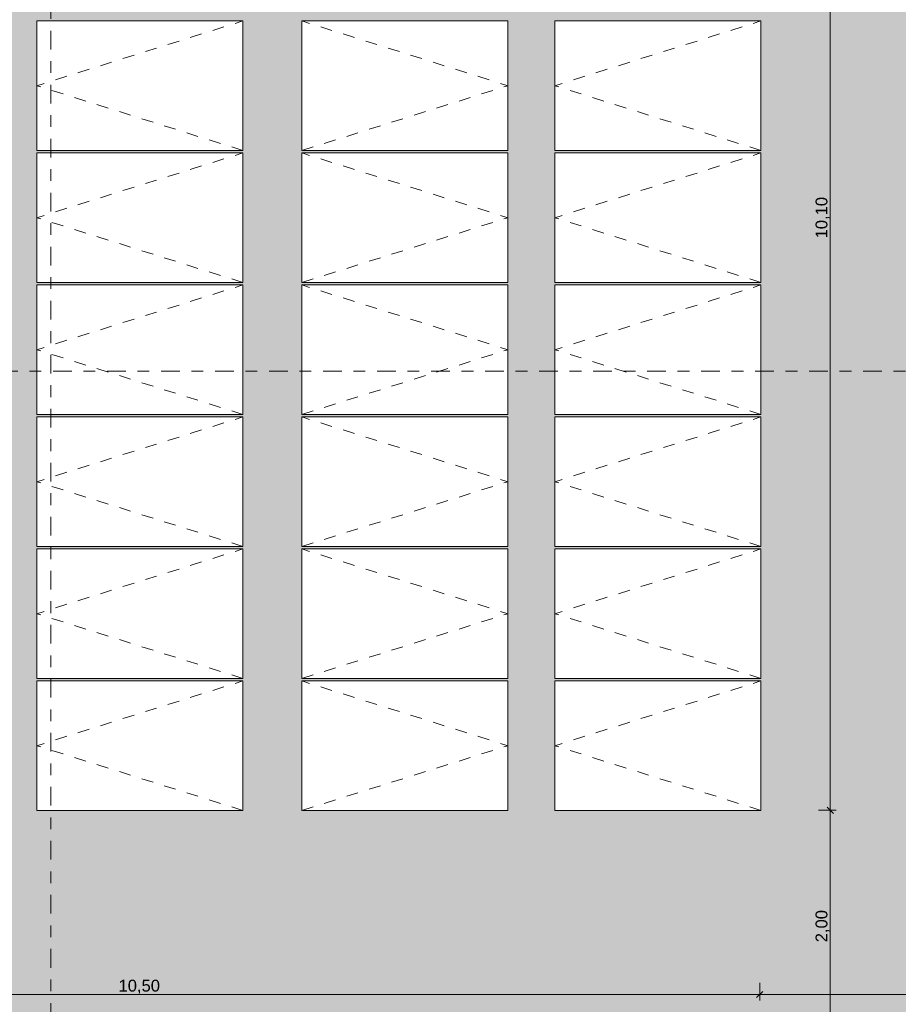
# Model space of a CAD drawing. Header units: metres. Extents: x -180 to 4, y -47 to 4.
# Tile 70 of 256: x -152.88 to -145.42, y -28.32 to -19.96. Entities that reach past the tile are written whole.
import ezdxf

# ---------------------------------------------------------------- set-up
doc = ezdxf.new("R2010")
doc.units = ezdxf.units.M
doc.header["$LTSCALE"] = 0.05
doc.header["$PDMODE"] = 1
doc.header["$PDSIZE"] = -2
doc.linetypes.add('Linienart-53', pattern=[5.291531, 3.175, -1.058062, 0.352704, -0.705764])
doc.linetypes.add('VW-01 Strichlinie kurz', pattern=[1.999894, 0.999947, -0.999947])
doc.layers.get('0').update_dxf_attribs({"lineweight": 25})
for name, color, linetype, lineweight, true_color in [('30 -36 Dächer- 3 Dachbeläge', 7, 'Continuous', 15, 0x9999ff), ('30 -36 Dächer- 3 Dachbeläge Gründach', 250, 'Continuous', 9, 0x333333), ('40 -44 Elektr. Anlagen- 2 Eigenstromversorgungsanlagen', 7, 'Continuous', 5, 0xff6633), ('70 -72 Beschriftung- 1 Beschriftung allgemein', 7, 'Continuous', 9, 0xff6633), ('70 -76 Bemaßung- 2 Allgemein', 7, 'Continuous', 5, 0x6666cc), ('Dachflächen Moblierung', 7, 'Continuous', 9, 0x888888)]:
    doc.layers.add(name, color=color, linetype=linetype, lineweight=lineweight, true_color=true_color)
for name, color, linetype, lineweight in [('60- 61 allgemeine Ausstattung- 4 Terrassen', 7, 'Continuous', 9), ('70 -71 Achsen- 1 Gebäudeachsen', 7, 'Linienart-53', 18), ('Keine', 7, 'Continuous', 9)]:
    doc.layers.add(name, color=color, linetype=linetype, lineweight=lineweight)
doc.styles.add('Arial', font='arial.ttf')
doc.dimstyles.new('k+k_klein', dxfattribs={"dimtxt": 0.075516, "dimasz": 0.05302, "dimexe": 0.05, "dimexo": 0.15, "dimgap": 0.005, "dimtad": 1, "dimdec": 3, "dimtxsty": 'Arial', "dimblk": 'VW_SLASH-2', "dimblk1": 'VW_SLASH-2', "dimblk2": 'VW_SLASH-2', "dimcen": 0, "dimdle": 0.025, "dimadec": 3, "dimazin": 0, "dimtfac": 0.75, "dimtdec": 3, "dimtix": 1, "dimtmove": 0, "dimatfit": 0, "dimldrblk": 'VW_FILLEDARROW', "dimfxl": 0.1, "dimfxlon": 1, "dimfrac": 2, "dimtolj": 1, "dimarcsym": 0})

# ---------------------------------------------------------------- blocks, each defined once
blk = doc.blocks.new('Gruppe-411')
at = {"color": 255, "linetype": 'Continuous', "lineweight": 9, "transparency": 33554687}
blk.add_wipeout([(-152.7388, -25.5772), (-150.9888, -25.5772), (-150.9888, -26.6772), (-152.7388, -26.6772)], dxfattribs=at).dxf.layer = '40 -44 Elektr. Anlagen- 2 Eigenstromversorgungsanlagen'
at = {"layer": '40 -44 Elektr. Anlagen- 2 Eigenstromversorgungsanlagen', "color": 7, "linetype": 'Continuous', "lineweight": 9, "transparency": 33554687, "flags": 128}
blk.add_lwpolyline([(-152.7388, -25.5772), (-150.9888, -25.5772), (-150.9888, -26.6772), (-152.7388, -26.6772)], close=True, dxfattribs=at)
at = {"layer": 'Dachflächen Moblierung', "color": 8, "linetype": 'VW-01 Strichlinie kurz', "lineweight": 5, "flags": 128}
blk.add_lwpolyline([(-150.9888, -26.6772), (-152.7388, -26.1272), (-150.9888, -25.5772)], dxfattribs=at)
blk = doc.blocks.new('Gruppe-412')
at = {"color": 255, "linetype": 'Continuous', "lineweight": 9, "transparency": 33554687}
blk.add_wipeout([(-152.7388, -24.4562), (-150.9888, -24.4562), (-150.9888, -25.5562), (-152.7388, -25.5562)], dxfattribs=at).dxf.layer = '40 -44 Elektr. Anlagen- 2 Eigenstromversorgungsanlagen'
at = {"layer": '40 -44 Elektr. Anlagen- 2 Eigenstromversorgungsanlagen', "color": 7, "linetype": 'Continuous', "lineweight": 9, "transparency": 33554687, "flags": 128}
blk.add_lwpolyline([(-152.7388, -24.4562), (-150.9888, -24.4562), (-150.9888, -25.5562), (-152.7388, -25.5562)], close=True, dxfattribs=at)
at = {"layer": 'Dachflächen Moblierung', "color": 8, "linetype": 'VW-01 Strichlinie kurz', "lineweight": 5, "flags": 128}
blk.add_lwpolyline([(-150.9888, -25.5562), (-152.7388, -25.0062), (-150.9888, -24.4562)], dxfattribs=at)
blk = doc.blocks.new('Gruppe-413')
at = {"color": 255, "linetype": 'Continuous', "lineweight": 9, "transparency": 33554687}
blk.add_wipeout([(-152.7388, -23.3352), (-150.9888, -23.3352), (-150.9888, -24.4352), (-152.7388, -24.4352)], dxfattribs=at).dxf.layer = '40 -44 Elektr. Anlagen- 2 Eigenstromversorgungsanlagen'
at = {"layer": '40 -44 Elektr. Anlagen- 2 Eigenstromversorgungsanlagen', "color": 7, "linetype": 'Continuous', "lineweight": 9, "transparency": 33554687, "flags": 128}
blk.add_lwpolyline([(-152.7388, -23.3352), (-150.9888, -23.3352), (-150.9888, -24.4352), (-152.7388, -24.4352)], close=True, dxfattribs=at)
at = {"layer": 'Dachflächen Moblierung', "color": 8, "linetype": 'VW-01 Strichlinie kurz', "lineweight": 5, "flags": 128}
blk.add_lwpolyline([(-150.9888, -24.4352), (-152.7388, -23.8852), (-150.9888, -23.3352)], dxfattribs=at)
blk = doc.blocks.new('Gruppe-414')
at = {"color": 255, "linetype": 'Continuous', "lineweight": 9, "transparency": 33554687}
blk.add_wipeout([(-152.7388, -22.2142), (-150.9888, -22.2142), (-150.9888, -23.3142), (-152.7388, -23.3142)], dxfattribs=at).dxf.layer = '40 -44 Elektr. Anlagen- 2 Eigenstromversorgungsanlagen'
at = {"layer": '40 -44 Elektr. Anlagen- 2 Eigenstromversorgungsanlagen', "color": 7, "linetype": 'Continuous', "lineweight": 9, "transparency": 33554687, "flags": 128}
blk.add_lwpolyline([(-152.7388, -22.2142), (-150.9888, -22.2142), (-150.9888, -23.3142), (-152.7388, -23.3142)], close=True, dxfattribs=at)
at = {"layer": 'Dachflächen Moblierung', "color": 8, "linetype": 'VW-01 Strichlinie kurz', "lineweight": 5, "flags": 128}
blk.add_lwpolyline([(-150.9888, -23.3142), (-152.7388, -22.7642), (-150.9888, -22.2142)], dxfattribs=at)
blk = doc.blocks.new('Gruppe-415')
at = {"color": 255, "linetype": 'Continuous', "lineweight": 9, "transparency": 33554687}
blk.add_wipeout([(-152.7388, -21.0932), (-150.9888, -21.0932), (-150.9888, -22.1932), (-152.7388, -22.1932)], dxfattribs=at).dxf.layer = '40 -44 Elektr. Anlagen- 2 Eigenstromversorgungsanlagen'
at = {"layer": '40 -44 Elektr. Anlagen- 2 Eigenstromversorgungsanlagen', "color": 7, "linetype": 'Continuous', "lineweight": 9, "transparency": 33554687, "flags": 128}
blk.add_lwpolyline([(-152.7388, -21.0932), (-150.9888, -21.0932), (-150.9888, -22.1932), (-152.7388, -22.1932)], close=True, dxfattribs=at)
at = {"layer": 'Dachflächen Moblierung', "color": 8, "linetype": 'VW-01 Strichlinie kurz', "lineweight": 5, "flags": 128}
blk.add_lwpolyline([(-150.9888, -22.1932), (-152.7388, -21.6432), (-150.9888, -21.0932)], dxfattribs=at)
blk = doc.blocks.new('Gruppe-416')
at = {"color": 255, "linetype": 'Continuous', "lineweight": 9, "transparency": 33554687}
blk.add_wipeout([(-152.7388, -19.9722), (-150.9888, -19.9722), (-150.9888, -21.0722), (-152.7388, -21.0722)], dxfattribs=at).dxf.layer = '40 -44 Elektr. Anlagen- 2 Eigenstromversorgungsanlagen'
at = {"layer": '40 -44 Elektr. Anlagen- 2 Eigenstromversorgungsanlagen', "color": 7, "linetype": 'Continuous', "lineweight": 9, "transparency": 33554687, "flags": 128}
blk.add_lwpolyline([(-152.7388, -19.9722), (-150.9888, -19.9722), (-150.9888, -21.0722), (-152.7388, -21.0722)], close=True, dxfattribs=at)
at = {"layer": 'Dachflächen Moblierung', "color": 8, "linetype": 'VW-01 Strichlinie kurz', "lineweight": 5, "flags": 128}
blk.add_lwpolyline([(-150.9888, -21.0722), (-152.7388, -20.5222), (-150.9888, -19.9722)], dxfattribs=at)
blk = doc.blocks.new('Gruppe-420')
at = {"color": 255, "linetype": 'Continuous', "lineweight": 9, "transparency": 33554687}
blk.add_wipeout([(-150.4888, -25.5772), (-148.7388, -25.5772), (-148.7388, -26.6772), (-150.4888, -26.6772)], dxfattribs=at).dxf.layer = '40 -44 Elektr. Anlagen- 2 Eigenstromversorgungsanlagen'
at = {"layer": '40 -44 Elektr. Anlagen- 2 Eigenstromversorgungsanlagen', "color": 7, "linetype": 'Continuous', "lineweight": 9, "transparency": 33554687, "flags": 128}
blk.add_lwpolyline([(-150.4888, -25.5772), (-148.7388, -25.5772), (-148.7388, -26.6772), (-150.4888, -26.6772)], close=True, dxfattribs=at)
at = {"layer": 'Dachflächen Moblierung', "color": 8, "linetype": 'VW-01 Strichlinie kurz', "lineweight": 5, "flags": 128}
blk.add_lwpolyline([(-150.4888, -26.6772), (-148.7388, -26.1272), (-150.4888, -25.5772)], dxfattribs=at)
blk = doc.blocks.new('Gruppe-421')
at = {"color": 255, "linetype": 'Continuous', "lineweight": 9, "transparency": 33554687}
blk.add_wipeout([(-150.4888, -24.4562), (-148.7388, -24.4562), (-148.7388, -25.5562), (-150.4888, -25.5562)], dxfattribs=at).dxf.layer = '40 -44 Elektr. Anlagen- 2 Eigenstromversorgungsanlagen'
at = {"layer": '40 -44 Elektr. Anlagen- 2 Eigenstromversorgungsanlagen', "color": 7, "linetype": 'Continuous', "lineweight": 9, "transparency": 33554687, "flags": 128}
blk.add_lwpolyline([(-150.4888, -24.4562), (-148.7388, -24.4562), (-148.7388, -25.5562), (-150.4888, -25.5562)], close=True, dxfattribs=at)
at = {"layer": 'Dachflächen Moblierung', "color": 8, "linetype": 'VW-01 Strichlinie kurz', "lineweight": 5, "flags": 128}
blk.add_lwpolyline([(-150.4888, -25.5562), (-148.7388, -25.0062), (-150.4888, -24.4562)], dxfattribs=at)
blk = doc.blocks.new('Gruppe-422')
at = {"color": 255, "linetype": 'Continuous', "lineweight": 9, "transparency": 33554687}
blk.add_wipeout([(-150.4888, -23.3352), (-148.7388, -23.3352), (-148.7388, -24.4352), (-150.4888, -24.4352)], dxfattribs=at).dxf.layer = '40 -44 Elektr. Anlagen- 2 Eigenstromversorgungsanlagen'
at = {"layer": '40 -44 Elektr. Anlagen- 2 Eigenstromversorgungsanlagen', "color": 7, "linetype": 'Continuous', "lineweight": 9, "transparency": 33554687, "flags": 128}
blk.add_lwpolyline([(-150.4888, -23.3352), (-148.7388, -23.3352), (-148.7388, -24.4352), (-150.4888, -24.4352)], close=True, dxfattribs=at)
at = {"layer": 'Dachflächen Moblierung', "color": 8, "linetype": 'VW-01 Strichlinie kurz', "lineweight": 5, "flags": 128}
blk.add_lwpolyline([(-150.4888, -24.4352), (-148.7388, -23.8852), (-150.4888, -23.3352)], dxfattribs=at)
blk = doc.blocks.new('Gruppe-423')
at = {"color": 255, "linetype": 'Continuous', "lineweight": 9, "transparency": 33554687}
blk.add_wipeout([(-150.4888, -22.2142), (-148.7388, -22.2142), (-148.7388, -23.3142), (-150.4888, -23.3142)], dxfattribs=at).dxf.layer = '40 -44 Elektr. Anlagen- 2 Eigenstromversorgungsanlagen'
at = {"layer": '40 -44 Elektr. Anlagen- 2 Eigenstromversorgungsanlagen', "color": 7, "linetype": 'Continuous', "lineweight": 9, "transparency": 33554687, "flags": 128}
blk.add_lwpolyline([(-150.4888, -22.2142), (-148.7388, -22.2142), (-148.7388, -23.3142), (-150.4888, -23.3142)], close=True, dxfattribs=at)
at = {"layer": 'Dachflächen Moblierung', "color": 8, "linetype": 'VW-01 Strichlinie kurz', "lineweight": 5, "flags": 128}
blk.add_lwpolyline([(-150.4888, -23.3142), (-148.7388, -22.7642), (-150.4888, -22.2142)], dxfattribs=at)
blk = doc.blocks.new('Gruppe-424')
at = {"color": 255, "linetype": 'Continuous', "lineweight": 9, "transparency": 33554687}
blk.add_wipeout([(-150.4888, -21.0932), (-148.7388, -21.0932), (-148.7388, -22.1932), (-150.4888, -22.1932)], dxfattribs=at).dxf.layer = '40 -44 Elektr. Anlagen- 2 Eigenstromversorgungsanlagen'
at = {"layer": '40 -44 Elektr. Anlagen- 2 Eigenstromversorgungsanlagen', "color": 7, "linetype": 'Continuous', "lineweight": 9, "transparency": 33554687, "flags": 128}
blk.add_lwpolyline([(-150.4888, -21.0932), (-148.7388, -21.0932), (-148.7388, -22.1932), (-150.4888, -22.1932)], close=True, dxfattribs=at)
at = {"layer": 'Dachflächen Moblierung', "color": 8, "linetype": 'VW-01 Strichlinie kurz', "lineweight": 5, "flags": 128}
blk.add_lwpolyline([(-150.4888, -22.1932), (-148.7388, -21.6432), (-150.4888, -21.0932)], dxfattribs=at)
blk = doc.blocks.new('Gruppe-425')
at = {"color": 255, "linetype": 'Continuous', "lineweight": 9, "transparency": 33554687}
blk.add_wipeout([(-150.4888, -19.9722), (-148.7388, -19.9722), (-148.7388, -21.0722), (-150.4888, -21.0722)], dxfattribs=at).dxf.layer = '40 -44 Elektr. Anlagen- 2 Eigenstromversorgungsanlagen'
at = {"layer": '40 -44 Elektr. Anlagen- 2 Eigenstromversorgungsanlagen', "color": 7, "linetype": 'Continuous', "lineweight": 9, "transparency": 33554687, "flags": 128}
blk.add_lwpolyline([(-150.4888, -19.9722), (-148.7388, -19.9722), (-148.7388, -21.0722), (-150.4888, -21.0722)], close=True, dxfattribs=at)
at = {"layer": 'Dachflächen Moblierung', "color": 8, "linetype": 'VW-01 Strichlinie kurz', "lineweight": 5, "flags": 128}
blk.add_lwpolyline([(-150.4888, -21.0722), (-148.7388, -20.5222), (-150.4888, -19.9722)], dxfattribs=at)
blk = doc.blocks.new('Gruppe-429')
at = {"color": 255, "linetype": 'Continuous', "lineweight": 9, "transparency": 33554687}
blk.add_wipeout([(-148.3388, -25.5772), (-146.5888, -25.5772), (-146.5888, -26.6772), (-148.3388, -26.6772)], dxfattribs=at).dxf.layer = '40 -44 Elektr. Anlagen- 2 Eigenstromversorgungsanlagen'
at = {"layer": '40 -44 Elektr. Anlagen- 2 Eigenstromversorgungsanlagen', "color": 7, "linetype": 'Continuous', "lineweight": 9, "transparency": 33554687, "flags": 128}
blk.add_lwpolyline([(-148.3388, -25.5772), (-146.5888, -25.5772), (-146.5888, -26.6772), (-148.3388, -26.6772)], close=True, dxfattribs=at)
at = {"layer": 'Dachflächen Moblierung', "color": 8, "linetype": 'VW-01 Strichlinie kurz', "lineweight": 5, "flags": 128}
blk.add_lwpolyline([(-146.5888, -26.6772), (-148.3388, -26.1272), (-146.5888, -25.5772)], dxfattribs=at)
blk = doc.blocks.new('Gruppe-430')
at = {"color": 255, "linetype": 'Continuous', "lineweight": 9, "transparency": 33554687}
blk.add_wipeout([(-148.3388, -24.4562), (-146.5888, -24.4562), (-146.5888, -25.5562), (-148.3388, -25.5562)], dxfattribs=at).dxf.layer = '40 -44 Elektr. Anlagen- 2 Eigenstromversorgungsanlagen'
at = {"layer": '40 -44 Elektr. Anlagen- 2 Eigenstromversorgungsanlagen', "color": 7, "linetype": 'Continuous', "lineweight": 9, "transparency": 33554687, "flags": 128}
blk.add_lwpolyline([(-148.3388, -24.4562), (-146.5888, -24.4562), (-146.5888, -25.5562), (-148.3388, -25.5562)], close=True, dxfattribs=at)
at = {"layer": 'Dachflächen Moblierung', "color": 8, "linetype": 'VW-01 Strichlinie kurz', "lineweight": 5, "flags": 128}
blk.add_lwpolyline([(-146.5888, -25.5562), (-148.3388, -25.0062), (-146.5888, -24.4562)], dxfattribs=at)
blk = doc.blocks.new('Gruppe-431')
at = {"color": 255, "linetype": 'Continuous', "lineweight": 9, "transparency": 33554687}
blk.add_wipeout([(-148.3388, -23.3352), (-146.5888, -23.3352), (-146.5888, -24.4352), (-148.3388, -24.4352)], dxfattribs=at).dxf.layer = '40 -44 Elektr. Anlagen- 2 Eigenstromversorgungsanlagen'
at = {"layer": '40 -44 Elektr. Anlagen- 2 Eigenstromversorgungsanlagen', "color": 7, "linetype": 'Continuous', "lineweight": 9, "transparency": 33554687, "flags": 128}
blk.add_lwpolyline([(-148.3388, -23.3352), (-146.5888, -23.3352), (-146.5888, -24.4352), (-148.3388, -24.4352)], close=True, dxfattribs=at)
at = {"layer": 'Dachflächen Moblierung', "color": 8, "linetype": 'VW-01 Strichlinie kurz', "lineweight": 5, "flags": 128}
blk.add_lwpolyline([(-146.5888, -24.4352), (-148.3388, -23.8852), (-146.5888, -23.3352)], dxfattribs=at)
blk = doc.blocks.new('Gruppe-432')
at = {"color": 255, "linetype": 'Continuous', "lineweight": 9, "transparency": 33554687}
blk.add_wipeout([(-148.3388, -22.2142), (-146.5888, -22.2142), (-146.5888, -23.3142), (-148.3388, -23.3142)], dxfattribs=at).dxf.layer = '40 -44 Elektr. Anlagen- 2 Eigenstromversorgungsanlagen'
at = {"layer": '40 -44 Elektr. Anlagen- 2 Eigenstromversorgungsanlagen', "color": 7, "linetype": 'Continuous', "lineweight": 9, "transparency": 33554687, "flags": 128}
blk.add_lwpolyline([(-148.3388, -22.2142), (-146.5888, -22.2142), (-146.5888, -23.3142), (-148.3388, -23.3142)], close=True, dxfattribs=at)
at = {"layer": 'Dachflächen Moblierung', "color": 8, "linetype": 'VW-01 Strichlinie kurz', "lineweight": 5, "flags": 128}
blk.add_lwpolyline([(-146.5888, -23.3142), (-148.3388, -22.7642), (-146.5888, -22.2142)], dxfattribs=at)
blk = doc.blocks.new('Gruppe-433')
at = {"color": 255, "linetype": 'Continuous', "lineweight": 9, "transparency": 33554687}
blk.add_wipeout([(-148.3388, -21.0932), (-146.5888, -21.0932), (-146.5888, -22.1932), (-148.3388, -22.1932)], dxfattribs=at).dxf.layer = '40 -44 Elektr. Anlagen- 2 Eigenstromversorgungsanlagen'
at = {"layer": '40 -44 Elektr. Anlagen- 2 Eigenstromversorgungsanlagen', "color": 7, "linetype": 'Continuous', "lineweight": 9, "transparency": 33554687, "flags": 128}
blk.add_lwpolyline([(-148.3388, -21.0932), (-146.5888, -21.0932), (-146.5888, -22.1932), (-148.3388, -22.1932)], close=True, dxfattribs=at)
at = {"layer": 'Dachflächen Moblierung', "color": 8, "linetype": 'VW-01 Strichlinie kurz', "lineweight": 5, "flags": 128}
blk.add_lwpolyline([(-146.5888, -22.1932), (-148.3388, -21.6432), (-146.5888, -21.0932)], dxfattribs=at)
blk = doc.blocks.new('Gruppe-434')
at = {"color": 255, "linetype": 'Continuous', "lineweight": 9, "transparency": 33554687}
blk.add_wipeout([(-148.3388, -19.9722), (-146.5888, -19.9722), (-146.5888, -21.0722), (-148.3388, -21.0722)], dxfattribs=at).dxf.layer = '40 -44 Elektr. Anlagen- 2 Eigenstromversorgungsanlagen'
at = {"layer": '40 -44 Elektr. Anlagen- 2 Eigenstromversorgungsanlagen', "color": 7, "linetype": 'Continuous', "lineweight": 9, "transparency": 33554687, "flags": 128}
blk.add_lwpolyline([(-148.3388, -19.9722), (-146.5888, -19.9722), (-146.5888, -21.0722), (-148.3388, -21.0722)], close=True, dxfattribs=at)
at = {"layer": 'Dachflächen Moblierung', "color": 8, "linetype": 'VW-01 Strichlinie kurz', "lineweight": 5, "flags": 128}
blk.add_lwpolyline([(-146.5888, -21.0722), (-148.3388, -20.5222), (-146.5888, -19.9722)], dxfattribs=at)
blk = doc.blocks.new('Gruppe-767')
at = {"layer": '70 -72 Beschriftung- 1 Beschriftung allgemein', "color": 7, "transparency": 33554687}
for name in ['Gruppe-411', 'Gruppe-420', 'Gruppe-429']:
    blk.add_blockref(name, (0, 0), dxfattribs=at)
for name in ['Gruppe-412', 'Gruppe-421', 'Gruppe-430']:
    blk.add_blockref(name, (0, 0), dxfattribs=at)
for name in ['Gruppe-413', 'Gruppe-422', 'Gruppe-431']:
    blk.add_blockref(name, (0, 0), dxfattribs=at)
for name in ['Gruppe-414', 'Gruppe-423', 'Gruppe-432']:
    blk.add_blockref(name, (0, 0), dxfattribs=at)
for name in ['Gruppe-415', 'Gruppe-424', 'Gruppe-433']:
    blk.add_blockref(name, (0, 0), dxfattribs=at)
for name in ['Gruppe-416', 'Gruppe-425', 'Gruppe-434']:
    blk.add_blockref(name, (0, 0), dxfattribs=at)
blk = doc.blocks.new('Gruppe-1384')
at = {"layer": '30 -36 Dächer- 3 Dachbeläge Gründach', "linetype": 'Continuous', "lineweight": 0, "true_color": 0xe7eedf, "transparency": 33554687}
blk.add_hatch(color=254, dxfattribs=at).paths.add_polyline_path([(-100.01799996, -31.79404198), (-100.01799996, -31.61704198), (-100.31099996, -31.61704198), (-100.31099996, -12.39704198), (-159.47099996, -12.39704198), (-159.47099996, -39.25704198), (-99.61099996, -39.25704198), (-99.61099996, -31.79404198)])
at = {"color": 255, "linetype": 'Continuous', "lineweight": 9, "transparency": 33554687}
blk.add_wipeout([(-129.83124836, -12.23704198), (-129.83124836, -12.71704198), (-159.47099996, -12.71704198), (-159.47099996, -39.25704198), (-129.83124836, -39.25704198), (-129.83124836, -39.73704198), (-160.51099996, -39.73704198), (-160.51099996, -31.61704198), (-159.93099996, -31.61704198), (-159.93099996, -12.23704198)], dxfattribs=at).dxf.layer = '30 -36 Dächer- 3 Dachbeläge'
at = {"layer": '60- 61 allgemeine Ausstattung- 4 Terrassen', "color": 7}
blk.add_blockref('Gruppe-767', (0, 0), dxfattribs=at)
blk = doc.blocks.new('_Dach_2D (2D)')
at = {"layer": '60- 61 allgemeine Ausstattung- 4 Terrassen', "color": 7}
blk.add_blockref('Gruppe-1384', (0, 0), dxfattribs=at)
blk = doc.blocks.new('VW_SLASH-2')
at = {"color": 0, "linetype": 'ByBlock', "lineweight": -2, "transparency": 16777216}
blk.add_line((0.47, 0), (-1, 0), dxfattribs=at)
at = {"color": 0, "lineweight": 5, "transparency": 16777216, "flags": 128}
blk.add_lwpolyline([(0.5, 0.5), (-0.5, -0.5)], dxfattribs=at)
blk = doc.blocks.new('*D2780')
at = {"layer": '70 -76 Bemaßung- 2 Allgemein', "color": 0, "linetype": 'Continuous', "lineweight": -2, "transparency": 33554687}
for p, q in [((-146.1, -16.6112), (-145.95, -16.6112)), ((-146, -26.6222), (-146, -16.6642)), ((-146.1, -26.6752), (-145.95, -26.6752))]:
    blk.add_line(p, q, dxfattribs=at)
at = {"layer": 'Defpoints', "color": 0, "transparency": 33554687}
for p in [(-157.1388, -16.6112), (-146, -16.6112), (-157.1388, -26.6752)]:
    blk.add_point(p, dxfattribs=at)
at = {"layer": '70 -76 Bemaßung- 2 Allgemein', "color": 0, "lineweight": -2, "xscale": 0.05302001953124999, "yscale": 0.05302001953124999, "zscale": 0.05302001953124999}
for p, rotation in [((-146, -16.6112), 90), ((-146, -26.6752), 270)]:
    blk.add_blockref('VW_SLASH-2', p, dxfattribs=dict(at, rotation=rotation))
at = {"layer": '70 -76 Bemaßung- 2 Allgemein', "color": 0, "lineweight": 5, "transparency": 33554687, "insert": (-146.0655, -21.6432), "char_height": 0.10069, "attachment_point": 5, "rotation": 90, "style": 'Arial'}
blk.add_mtext('\\A1;10,10', dxfattribs=at)
blk = doc.blocks.new('VW_FILLEDARROW')
at = {"linetype": 'Continuous', "lineweight": 0, "transparency": 16777216}
blk.add_hatch(color=0, dxfattribs=at).paths.add_polyline_path([(-2.83, 0.76), (0, 0), (-2.83, -0.76)])
at = {"color": 0, "lineweight": 5, "transparency": 16777216, "flags": 128}
blk.add_lwpolyline([(-2.83, 0.76), (0, 0), (-2.83, -0.76)], close=True, dxfattribs=at)
blk = doc.blocks.new('*D2781')
at = {"layer": '70 -76 Bemaßung- 2 Allgemein', "color": 0, "linetype": 'Continuous', "lineweight": -2, "transparency": 33554687}
for p, q in [((-146.1, -26.6752), (-145.95, -26.6752)), ((-146, -28.5915), (-146, -26.7282)), ((-146.1, -28.6445), (-145.95, -28.6445))]:
    blk.add_line(p, q, dxfattribs=at)
at = {"layer": 'Defpoints', "color": 0, "transparency": 33554687}
for p in [(-157.1388, -26.6752), (-146, -26.6752), (-157.1388, -28.6445)]:
    blk.add_point(p, dxfattribs=at)
at = {"layer": '70 -76 Bemaßung- 2 Allgemein', "color": 0, "lineweight": -2, "xscale": 0.05302001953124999, "yscale": 0.05302001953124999, "zscale": 0.05302001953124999}
for p, rotation in [((-146, -26.6752), 90), ((-146, -28.6445), 270)]:
    blk.add_blockref('VW_SLASH-2', p, dxfattribs=dict(at, rotation=rotation))
at = {"layer": '70 -76 Bemaßung- 2 Allgemein', "color": 0, "lineweight": 5, "transparency": 33554687, "insert": (-146.0655, -27.6598), "char_height": 0.10069, "attachment_point": 5, "rotation": 90, "style": 'Arial'}
blk.add_mtext('\\A1;2,00', dxfattribs=at)
blk = doc.blocks.new('*D2786')
at = {"layer": '70 -76 Bemaßung- 2 Allgemein', "color": 0, "linetype": 'Continuous', "lineweight": -2, "transparency": 33554687}
for p, q in [((-157.1388, -28.14), (-157.1388, -28.29)), ((-146.5997, -28.14), (-146.5997, -28.29)), ((-146.6527, -28.24), (-157.0858, -28.24))]:
    blk.add_line(p, q, dxfattribs=at)
at = {"layer": 'Defpoints', "color": 0, "transparency": 33554687}
for p in [(-157.1388, -16.6112), (-146.5997, -16.75), (-157.1388, -28.24)]:
    blk.add_point(p, dxfattribs=at)
at = {"layer": '70 -76 Bemaßung- 2 Allgemein', "color": 0, "lineweight": -2, "xscale": 0.05302001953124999, "yscale": 0.05302001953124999, "zscale": 0.05302001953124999, "rotation": 180}
blk.add_blockref('VW_SLASH-2', (-157.1388, -28.24), dxfattribs=at)
at = {"layer": '70 -76 Bemaßung- 2 Allgemein', "color": 0, "lineweight": -2, "xscale": 0.05302001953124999, "yscale": 0.05302001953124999, "zscale": 0.05302001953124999}
blk.add_blockref('VW_SLASH-2', (-146.5997, -28.24), dxfattribs=at)
at = {"layer": '70 -76 Bemaßung- 2 Allgemein', "color": 0, "lineweight": 5, "transparency": 33554687, "insert": (-151.8692, -28.1745), "char_height": 0.10069, "attachment_point": 5, "style": 'Arial'}
blk.add_mtext('\\A1;10,50', dxfattribs=at)
blk = doc.blocks.new('*D2787')
at = {"layer": '70 -76 Bemaßung- 2 Allgemein', "color": 0, "linetype": 'Continuous', "lineweight": -2, "transparency": 33554687}
for p, q in [((-146.5997, -28.14), (-146.5997, -28.29)), ((-143.7977, -28.14), (-143.7977, -28.29)), ((-143.8507, -28.24), (-146.5466, -28.24))]:
    blk.add_line(p, q, dxfattribs=at)
at = {"layer": 'Defpoints', "color": 0, "transparency": 33554687}
for p in [(-146.5997, -16.75), (-143.7977, -16.87), (-146.5997, -28.24)]:
    blk.add_point(p, dxfattribs=at)
at = {"layer": '70 -76 Bemaßung- 2 Allgemein', "color": 0, "lineweight": -2, "xscale": 0.05302001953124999, "yscale": 0.05302001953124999, "zscale": 0.05302001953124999, "rotation": 180}
blk.add_blockref('VW_SLASH-2', (-146.5997, -28.24), dxfattribs=at)
at = {"layer": '70 -76 Bemaßung- 2 Allgemein', "color": 0, "lineweight": -2, "xscale": 0.05302001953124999, "yscale": 0.05302001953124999, "zscale": 0.05302001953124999}
blk.add_blockref('VW_SLASH-2', (-143.7977, -28.24), dxfattribs=at)
at = {"layer": '70 -76 Bemaßung- 2 Allgemein', "color": 0, "lineweight": 5, "transparency": 33554687, "insert": (-145.1987, -28.1745), "char_height": 0.10069, "attachment_point": 5, "style": 'Arial'}
blk.add_mtext('\\A1;2,80', dxfattribs=at)
blk = doc.blocks.new('_Achsen (3D)')
at = {"layer": '70 -71 Achsen- 1 Gebäudeachsen', "transparency": 33554687}
for p, q in [((-152.621, 3.8), (-152.621, -46.172)), ((-179.668, -22.947), (3.826, -22.947))]:
    blk.add_line(p, q, dxfattribs=at)
blk = doc.blocks.new('Gruppe-2092')
at = {"layer": '70 -76 Bemaßung- 2 Allgemein', "color": 173, "linetype": 'Continuous', "lineweight": 5, "true_color": 0x6666cc, "transparency": 33554687}
for base, p1, p2, text, picture, middle in [((-146, -16.6112), (-157.1388, -26.6752), (-157.1388, -16.6112), '10,10', '*D2780', (-146.0655, -21.6432)), ((-146, -26.6752), (-157.1388, -28.6445), (-157.1388, -26.6752), '2,00', '*D2781', (-146.0655, -27.6598))]:
    dim = blk.add_linear_dim(base=base, p1=p1, p2=p2, angle=270, text=text, dimstyle='k+k_klein', override={"dimtxt": 0.100689, "dimgap": 0.005, "dimdec": 1, "dimpost": '<>', "dimtxsty": 'Arial', "dimtmove": 2}, dxfattribs=at)
    dim.commit()
    dim.dimension.update_dxf_attribs({"geometry": picture, "text_midpoint": middle})
blk = doc.blocks.new('Gruppe-2093')
at = {"layer": '70 -76 Bemaßung- 2 Allgemein', "color": 173, "linetype": 'Continuous', "lineweight": 5, "true_color": 0x6666cc, "transparency": 33554687}
for base, p1, p2, text, picture, middle in [((-157.1388, -28.24), (-146.5997, -16.75), (-157.1388, -16.6112), '10,50', '*D2786', (-151.8692, -28.1745)), ((-146.5997, -28.24), (-143.7977, -16.87), (-146.5997, -16.75), '2,80', '*D2787', (-145.1987, -28.1745))]:
    dim = blk.add_linear_dim(base=base, p1=p1, p2=p2, text=text, dimstyle='k+k_klein', override={"dimtxt": 0.100689, "dimgap": 0.005, "dimdec": 1, "dimpost": '<>', "dimtxsty": 'Arial', "dimtmove": 2}, dxfattribs=at)
    dim.commit()
    dim.dimension.update_dxf_attribs({"geometry": picture, "text_midpoint": middle})
blk = doc.blocks.new('_Dach_2D Bemaßung_ Beschriftung (2D)')
at = {"layer": '70 -76 Bemaßung- 2 Allgemein', "color": 173, "true_color": 0x6666cc, "transparency": 33554687}
for name in ['Gruppe-2092', 'Gruppe-2093']:
    blk.add_blockref(name, (0, 0), dxfattribs=at)

msp = doc.modelspace()

# ---------------------------------------------------------------- block references
at = {"layer": 'Keine', "color": 1}
msp.add_blockref('_Dach_2D (2D)', (0, 0), dxfattribs=at)

# ---------------------------------------------------------------- next in the draw order: block references
msp.add_blockref('_Dach_2D Bemaßung_ Beschriftung (2D)', (0, 0), dxfattribs=at)

# ---------------------------------------------------------------- next in the draw order: block references
msp.add_blockref('_Achsen (3D)', (0, 0), dxfattribs=at)

doc.saveas('drawing.dxf')
